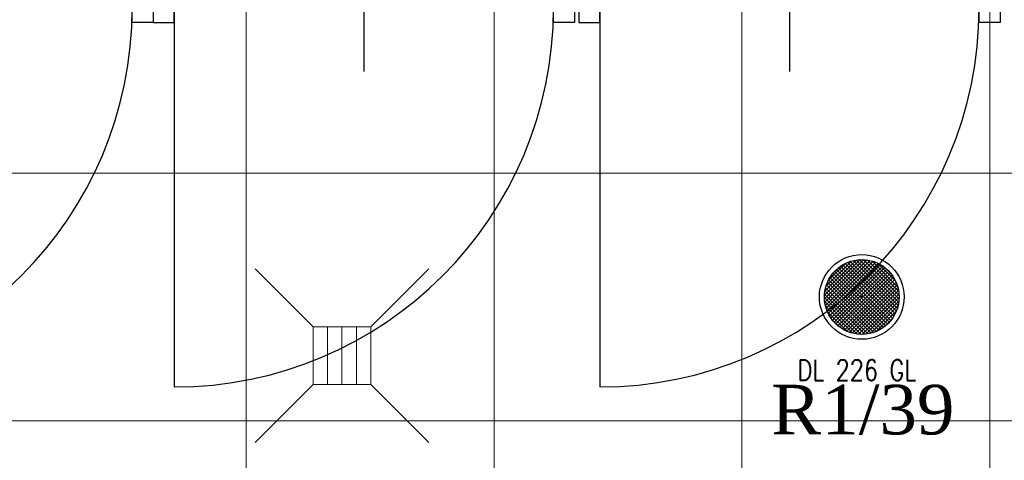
# Model space of a CAD drawing. Header units: centimetres. Extents: x 88729 to 133553, y -16225 to 14174.
# Tile 145 of 231: x 91435 to 91673, y -6563 to -6456. Entities that reach past the tile are written whole.
import ezdxf
from ezdxf.enums import TextEntityAlignment as Align

# ---------------------------------------------------------------- set-up
doc = ezdxf.new("R2010")
doc.units = ezdxf.units.CM
doc.layers.add('A-ARMATURA', color=252, linetype='Continuous', lineweight=5)
doc.layers.add('A-SLUSARKA', color=252, linetype='Continuous', lineweight=13)
for name, color, linetype in [('A-SUFITY', 252, 'Continuous'), ('E_Istn', 170, 'Continuous'), ('E_opisy siły', 5, 'Continuous'), ('E_PODKLAD', 7, 'Continuous'), ('E_siła', 5, 'Continuous'), ('koncepcja', 252, 'Continuous'), ('R-MET-IWE', 252, 'Continuous'), ('S-DRZ-', 252, 'Continuous'), ('S-DRZ-O', 252, 'Continuous'), ('S-DRZ-SKRZYD', 252, 'Continuous'), ('S-DRZ-WEGAR', 252, 'Continuous')]:
    doc.layers.add(name, color=color, linetype=linetype)
doc.styles.add('MM_050', font='romans.shx', dxfattribs={"width": 0.8, "height": 16})
doc.styles.add('old', font='BOOKOS.TTF')
doc.styles.get("Standard").update_dxf_attribs({"font": 'txt.shx'})

# ---------------------------------------------------------------- blocks, each defined once
blk = doc.blocks.new('RLX_DL_226_GL')
at = {"ltscale": 0.1}
h = blk.add_hatch(dxfattribs=at)
h.set_pattern_fill('ANSI37', color=256, scale=5, style=0)
h.set_pattern_definition([(45, (0, 0), (-0.441942, 0.441942), []), (135, (0, 0), (-0.441942, -0.441942), [])])
h.paths.add_polyline_path([(-9.05, 0, 1), (9.05, 0, 1)])
h.paths.add_polyline_path([(-0.01, -0.03), (0.58, -0.03), (0.58, 0.13), (-0.01, 0.13)], flags=24)
for p, q in [((-0.2, 0), (0, 0)), ((0, -0.2), (0, 0.2)), ((0, 0), (0.2, 0))]:
    blk.add_line(p, q, dxfattribs=at)
for radius in [10.25, 9.05]:
    blk.add_circle((0, 0), radius, dxfattribs=at)
at = {"ltscale": 0.1, "insert": (-15.59, -15.23), "char_height": 5, "width": 37.6033, "attachment_point": 1, "style": 'MM_050'}
blk.add_mtext('DL 226 GL', dxfattribs=at)
at = {"ltscale": 0.1, "flags": 9}
blk.add_attdef('RLXLUM', (0, 0), '', height=0.1, dxfattribs=at)
blk = doc.blocks.new('E_opis siły')
at = {"layer": 'E_siła', "linetype": 'Continuous', "ltscale": 0.5, "style": 'old', "flags": 4}
blk.add_attdef('OBWÓD', (0, 0), '', height=12, dxfattribs=at)
blk = doc.blocks.new('D90-L-DL')
at = {"layer": 'S-DRZ-'}
blk.add_arc((-45, 0), 90, 270, 0, dxfattribs=at)
at = {"layer": 'S-DRZ-O'}
blk.add_line((0, 15.12), (0, -15.12), dxfattribs=at)
at = {"layer": 'S-DRZ-SKRZYD'}
blk.add_line((-45, 0), (-45, -90), dxfattribs=at)
at = {"layer": 'S-DRZ-WEGAR'}
for points in [[(-50, -3.5), (-45, -3.5), (-45, 3.5), (-50, 3.5)], [(45, 3.5), (50, 3.5), (50, -3.5), (45, -3.5)]]:
    blk.add_lwpolyline(points, close=True, dxfattribs=at)
blk = doc.blocks.new('A$C07123322')
at = {"layer": 'A-SLUSARKA', "xscale": 1.020000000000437, "yscale": 1.020000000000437, "zscale": 1.020000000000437, "rotation": 270}
blk.add_blockref('D90-L-DL', (40.58, -45.9), dxfattribs=at)
blk = doc.blocks.new('KRAT')
for p, q in [((-7, 7), (-21, 21)), ((7, 7), (21, 21)), ((7, 3.5), (-7, 3.5)), ((7, 0), (-7, 0)), ((7, -3.5), (-7, -3.5)), ((-7, -7), (-21, -21)), ((7, -7), (21, -21))]:
    blk.add_line(p, q)
blk.add_lwpolyline([(7, -7), (7, 7), (-7, 7), (-7, -7)], close=True)
blk = doc.blocks.new('A$Ce817dbbb')
at = {"layer": 'A-SUFITY', "lineweight": 0, "ltscale": 0.1}
for p, q in [((87.6, -16779.02), (87.6, -17079.02)), ((147.6, -16779.02), (147.6, -17079.02)), ((207.6, -16779.02), (207.6, -17079.02)), ((267.6, -16779.02), (267.6, -17079.02)), ((-139.9, -16959.02), (375.1, -16959.02)), ((-139.9, -17019.02), (375.1, -17019.02))]:
    blk.add_line(p, q, dxfattribs=at)
at = {"layer": 'A-ARMATURA', "color": 252, "lineweight": 9, "rotation": 90}
blk.add_blockref('KRAT', (110.78, -17003.24), dxfattribs=at)
at = {"layer": 'koncepcja', "color": 252, "lineweight": 9, "rotation": 90}
for p in [(-31.8, -16959.59), (70.2, -16959.59), (173.2, -16959.59)]:
    blk.add_blockref('A$C07123322', p, dxfattribs=at)
at = {"layer": 'R-MET-IWE', "color": 252, "lineweight": 9, "width": 0.75}
for tag, rotation, p in [('0-', 90, (-1139.05, -4143.61)), ('0-', 90, (-1113.05, -4143.61)), ('0-', 90, (-1087.05, -4143.61)), ('2-', 90, (-796.05, -4143.61)), ('2-', 90, (-505.05, -4143.61)), ('0-', 90, (-480.05, -4143.61)), ('0-', 90, (-456.05, -4143.61)), ('2-', 90, (-166.05, -4143.61)), ('2-', 90, (-625.66, -4833.61)), ('2-', 90, (-599.66, -4833.61)), ('2-', 90, (-573.66, -4833.61)), ('0-', 180, (-2169.64, -4848.47)), ('0-', 180, (-2169.64, -4873.47)), ('0-', 180, (-2169.64, -4899.47)), ('-2', 90, (-1661.47, -4961.65)), ('-2', 90, (-1636.47, -4961.65)), ('0-', 270, (-1489.78, -4968.06)), ('0-', 270, (-1464.78, -4968.06)), ('0-', 270, (-1439.78, -4968.06)), ('0-', 270, (-1364.78, -4968.06)), ('0-', 270, (-1339.78, -4968.06)), ('0-', 270, (-1314.78, -4968.06)), ('0-', 270, (328.22, -4968.06)), ('0-', 270, (354.22, -4968.06)), ('0-', 270, (1256.22, -4968.06)), ('0-', 270, (1282.22, -4968.06)), ('0-', 90, (-513.05, -5496.61)), ('0-', 90, (-487.05, -5496.61)), ('K.S.-', 90, (-487.05, -5766.11)), ('0-', 90, (-513.05, -5766.11)), ('1-', 90, (-539.05, -6114.61)), ('0-', 90, (-513.05, -6114.61)), ('0-', 90, (-487.05, -6114.61)), ('0-', 90, (301.95, -6545.61)), ('0-', 90, (327.95, -6545.61)), ('0-', 90, (353.95, -6545.61)), ('0-', 90, (416.11, -6545.61)), ('0-', 90, (1255.95, -6545.61)), ('0-', 90, (1281.95, -6545.61)), ('1-', 90, (2382.95, -6845.61)), ('1-', 90, (2408.95, -6845.61)), ('1-', 90, (2434.95, -6845.61)), ('1-', 90, (2827.95, -6845.61)), ('1-', 90, (2853.95, -6845.61)), ('1-', 90, (2879.95, -6845.61)), ('<-2', 90, (-910.64, -10482.41)), ('2->', 90, (-718.15, -10854.38)), ('2->', 90, (-692.15, -10854.38)), ('2->', 90, (-744.15, -10870.8)), ('-0', 90, (-186.09, -12450.12)), ('1-', 90, (2264.47, -12866.38)), ('1-', 90, (2290.47, -12866.38)), ('1-', 90, (2316.47, -12866.38)), ('1-', 90, (2709.47, -12866.38)), ('1-', 90, (2735.47, -12866.38)), ('1-', 90, (2761.47, -12866.38)), ('<-KL', 90, (-700.01, -16780.91)), ('-0', 90, (-179.94, -18957.53)), ('0->', 90, (-1257.53, -23179.05)), ('0->', 90, (-1231.53, -23179.05)), ('0->', 90, (-1205.53, -23179.05)), ('0->', 90, (-600.53, -23179.05)), ('0->', 90, (-574.53, -23179.05)), ('0->', 90, (-1692.53, -24074.05)), ('0->', 90, (-1666.53, -24074.05)), ('0->', 90, (-1640.53, -24074.05)), ('0->', 90, (-1486.53, -24074.05)), ('0->', 90, (-1460.53, -24074.05)), ('0->', 90, (-1434.53, -24074.05)), ('<-0', 90, (-499.82, -24383.56)), ('<-0', 90, (-298.11, -24383.56)), ('<-0', 180, (-587.12, -25088.86)), ('<-0', 270, (-496.63, -25202.68)), ('<-0', 180, (-1353.25, -25419.36)), ('<-0', 180, (-1187.25, -25444.1)), ('<-0', 90, (-179.61, -25454.22)), ('<-0', 90, (-69.59, -26375.36)), ('<-0', 90, (-43.59, -26375.36))]:
    blk.add_attdef(tag, text='', height=17, rotation=rotation, dxfattribs=at).set_placement(p, align=Align.MIDDLE)
for tag, p in [('2-', (1424.81, -4179.2)), ('2-', (1424.81, -4205.2)), ('K.S.-', (-76.89, -4264.2)), ('KL-', (-613.13, -4292.18)), ('1-', (-613.13, -4312.18)), ('1-', (-613.13, -4332.18)), ('K.S.-', (1414.13, -4333.66)), ('0-', (-70.19, -4341.2)), ('0-', (469.81, -4341.2)), ('1-', (-613.13, -4352.18)), ('0-', (1424.81, -4361.2)), ('0-', (-70.19, -4367.2)), ('1-', (469.81, -4367.2)), ('0-', (1099.81, -4368.2)), ('2-', (1424.81, -4387.2)), ('1-', (-70.19, -4393.2)), ('1-', (469.81, -4393.2)), ('1-', (1099.81, -4394.2)), ('2-', (1424.81, -4413.2)), ('2-', (-70.19, -4419.2)), ('2-', (1099.81, -4420.2)), ('K.S.-', (-76.89, -4445.2)), ('2-', (469.81, -4444.2)), ('2-', (1099.81, -4446.2)), ('2-', (469.81, -4470.2)), ('2-', (-825.19, -4496.2)), ('2-', (-825.19, -4522.2)), ('2-', (-70.19, -4574.2)), ('2-', (-70.19, -4600.2)), ('K.S.-', (1089.13, -4600.66)), ('2-', (1099.81, -4653.2)), ('2-', (-70.19, -4669.2)), ('2-', (1099.81, -4679.2)), ('-1', (1806.78, -4690.78)), ('1-', (-70.19, -4695.2)), ('2-', (1099.81, -4705.2)), ('-1', (1806.78, -4716.3)), ('K.S.-', (-73.2, -4721.2)), ('-1', (1806.78, -4743.07)), ('FR-', (-70.19, -4747.2)), ('0-', (-1066.19, -6382.7)), ('0-', (-1066.19, -6408.7)), ('2-', (1729.81, -6586.2)), ('2-', (1729.81, -6612.2)), ('2-', (1729.81, -6638.2)), ('2-', (1729.81, -6664.2)), ('K.S.-', (469.81, -6788.2)), ('1-', (-962.19, -6915.2)), ('1-', (-460.19, -6923.2)), ('1-', (469.81, -6923.2)), ('2-', (1729.81, -6923.2)), ('1-', (-460.19, -6949.2)), ('1-', (469.81, -6949.2)), ('2-', (1729.81, -6949.2)), ('K.S.-', (2901.81, -6960.2)), ('2-', (1729.81, -6975.2)), ('2-', (1729.81, -7001.2)), ('2-', (-460.19, -7026.2)), ('0-', (469.81, -7026.2)), ('2-', (-460.19, -7052.2)), ('0-', (469.81, -7052.2)), ('2-', (-460.19, -7078.2)), ('2-', (469.81, -7078.2)), ('1-', (2901.81, -7088.2)), ('2-', (469.81, -7104.2)), ('1-', (2901.81, -7114.2)), ('0-', (1729.81, -7131.2)), ('2-', (-460.19, -7141.2)), ('0-', (1729.81, -7157.2)), ('2-', (-460.19, -7167.2)), ('2-', (469.81, -7181.2)), ('2-', (1729.81, -7183.2)), ('0-', (-460.19, -7193.2)), ('2-', (469.81, -7207.2)), ('2-', (1729.81, -7209.2)), ('K.S.-', (-470.87, -7217.66)), ('2-', (469.81, -7233.2)), ('2-', (1729.81, -7235.2)), ('1-', (-460.19, -7245.2)), ('2-', (469.81, -7259.2)), ('2-', (1729.81, -7261.2)), ('2-', (1729.81, -7287.2)), ('2-', (-460.19, -7297.2)), ('2->', (-943.67, -10542.97)), ('-1', (1688.29, -10711.55)), ('-1', (1688.29, -10737.55)), ('-1', (1688.29, -10763.55)), ('<-2', (1685.55, -12605.39)), ('2->', (1611.33, -12636.47)), ('2->', (1611.33, -12658.97)), ('2->', (1590.77, -12684.97)), ('K.S.-', (2783.33, -12980.97)), ('2->', (-578.67, -13046.97)), ('2->', (-578.67, -13072.97)), ('<-2', (-476.88, -13105.94)), ('1-', (2783.33, -13108.97)), ('1-', (2783.33, -13134.97)), ('<-1', (-610.79, -16857.83)), ('<-1', (-610.79, -16877.83)), ('<-1', (1688.29, -17218.96)), ('<-1', (1688.29, -17244.96)), ('<-1', (1688.29, -17270.96)), ('<-1', (-478.91, -18553.43)), ('<-0', (-2287.98, -23879.57)), ('<-0', (-2287.98, -23905.57)), ('<-0', (-2287.98, -23931.57)), ('<-0', (-343.08, -24738.18)), ('<-0', (-478.91, -25059.68))]:
    blk.add_attdef(tag, text='', height=17, dxfattribs=at).set_placement(p, align=Align.MIDDLE)

msp = doc.modelspace()

# ---------------------------------------------------------------- block references
at = {"layer": 'E_Istn'}
msp.add_blockref('RLX_DL_226_GL', (91638.48, -6523.63), dxfattribs=at)
at = {"layer": 'E_opisy siły', "linetype": 'Continuous'}
ref = msp.add_blockref('E_opis siły', (91677, -6556.89, -250), dxfattribs=dict(at, xscale=-1))
ref.add_attrib('OBWÓD', 'R1/39', (91616.58, -6556.89, -250), dxfattribs={"color": 3, "linetype": 'Continuous', "ltscale": 0.5, "height": 12, "style": 'old'})
at = {"layer": 'E_PODKLAD'}
msp.add_blockref('A$Ce817dbbb', (91401.87, 10465.39), dxfattribs=at)

doc.saveas('drawing.dxf')
